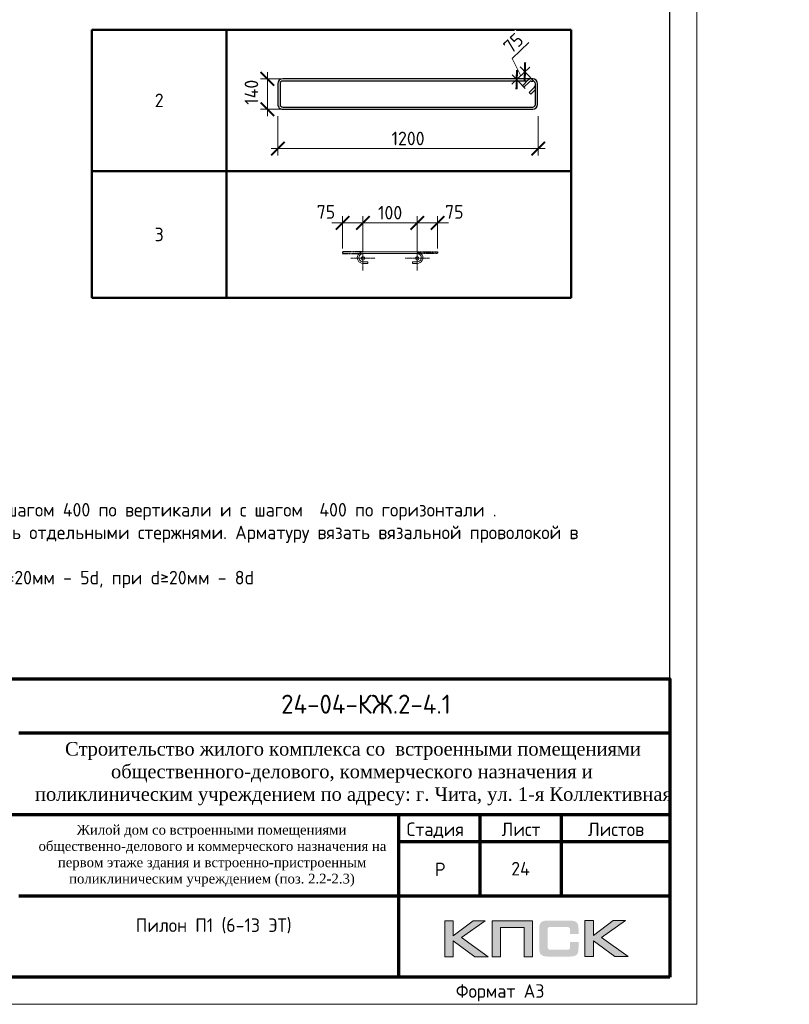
# Model space of a CAD drawing. Header units: millimetres. Extents: x 263826 to 1718326, y -423071 to 70137.
# Tile 119 of 256: x 527311 to 541498, y -265573 to -247428. Entities that reach past the tile are written whole.
import ezdxf
from ezdxf.enums import TextEntityAlignment as Align

# ---------------------------------------------------------------- set-up
doc = ezdxf.new("R2010")
doc.units = ezdxf.units.MM
doc.linetypes.add('CENTER2', pattern=[28.575, 19.05, -3.175, 3.175, -3.175])
doc.linetypes.add('GOST2.303 4', pattern=[7, 5, -2, 0])
for name, color, linetype in [('PDF7_Text', 7, 'Continuous'), ('Рамка печать', 7, 'Continuous'), ('ТОЛСТЫЕ_ОСНОВНЫЕ', 6, 'Continuous')]:
    doc.layers.add(name, color=color, linetype=linetype)
for name, color, linetype, lineweight in [('Арм_шпильки', 143, 'Continuous', 18), ('Выноски', 20, 'Continuous', 20), ('Каркасы ригель', 3, 'Continuous', 0), ('Осевая', 10, 'CENTER2', 20), ('подоснова', 151, 'Continuous', 5), ('поз.', 2, 'Continuous', 25), ('размер', 1, 'Continuous', 25), ('РАЗМЕРЫ', 1, 'Continuous', 9), ('Рамка', 7, 'Continuous', 70), ('Текст', 7, 'Continuous', 25), ('ТОНКИЕ', 7, 'Continuous', 9)]:
    doc.layers.add(name, color=color, linetype=linetype, lineweight=lineweight)
doc.styles.add('GOST 2.304', font='CS_Gost2304.shx')
doc.styles.add('GOST-2.304_Type-B', font='GOST_Common.ttf')
doc.styles.add('PDF Times New Roman', font='times.ttf')
doc.styles.add('style1', font='GOST_Common.ttf', dxfattribs={"height": 500})
doc.styles.add('ГОСТ', font='GOST_Common.ttf')
doc.dimstyles.new('мой', dxfattribs={"dimscale": 100, "dimtxt": 2.5, "dimasz": 2.5, "dimexe": 1.25, "dimexo": 0.625, "dimtad": 1, "dimdec": 0, "dimtxsty": 'GOST-2.304_Type-B', "dimblk": 'ARCHTICK', "dimcen": 2.5, "dimdle": 2, "dimaunit": 1, "dimadec": 1, "dimazin": 2, "dimtfac": 1, "dimtdec": 0, "dimtmove": 1, "dimatfit": 3, "dimfxl": 1, "dimtfill": 1, "dimlwd": -1, "dimlwe": -1, "dimarcsym": 0})
doc.dimstyles.new('мой 25', dxfattribs={"dimscale": 100, "dimtxt": 2.5, "dimasz": 2.5, "dimexe": 1.25, "dimexo": 0.625, "dimtad": 1, "dimdec": 0, "dimlfac": 0.5, "dimtxsty": 'GOST-2.304_Type-B', "dimblk": 'ARCHTICK', "dimcen": 2.5, "dimdle": 1.25, "dimaunit": 1, "dimadec": 1, "dimazin": 2, "dimtfac": 1, "dimtdec": 0, "dimtmove": 1, "dimatfit": 3, "dimfxl": 6, "dimfxlon": 1, "dimtfill": 1, "dimlwd": -1, "dimlwe": -1, "dimarcsym": 0})

# ---------------------------------------------------------------- blocks, each defined once
blk = doc.blocks.new('*T758')
at = {"layer": 'Выноски', "color": 0, "linetype": 'ByBlock', "lineweight": 50, "transparency": 16777216}
for p, q in [((0, 0), (8834, 0)), ((0, 0), (0, -4943)), ((2484, 0), (2484, -4943)), ((8834, 0), (8834, -4943)), ((0, -2606), (8834, -2606)), ((0, -4943), (8834, -4943))]:
    blk.add_line(p, q, dxfattribs=at)
at = {"layer": 'Выноски', "color": 0, "transparency": 16777216, "char_height": 250, "width": 2183.67, "attachment_point": 5, "style": 'GOST-2.304_Type-B'}
for s, insert in [('2', (1242, -1303)), ('3', (1242, -3774))]:
    blk.add_mtext(s, dxfattribs=dict(at, insert=insert))
blk = doc.blocks.new('*U57')
for p, q in [((-8, 0), (-7, 7.2)), ((-7, -7.2), (-8, 0)), ((-7, 7.2), (-4.2, 14)), ((-4.2, 14), (0.2, 19.8)), ((0.2, 19.8), (6, 24.2)), ((6, 24.2), (12.8, 27)), ((12.8, 27), (20, 28)), ((44, 28), (20, 28)), ((20, 20), (44, 20)), ((44, 20), (44, 28)), ((262.7, 28), (286.7, 28)), ((262.7, 20), (262.7, 28)), ((286.7, 20), (262.7, 20)), ((293.9, 27), (286.7, 28)), ((300.7, 24.2), (293.9, 27)), ((306.5, 19.8), (300.7, 24.2)), ((310.9, 14), (306.5, 19.8)), ((313.7, 7.2), (310.9, 14)), ((314.7, 0), (313.7, 7.2)), ((-4.2, -14), (-7, -7.2)), ((0.2, -19.8), (-4.2, -14)), ((6, -24.2), (0.2, -19.8)), ((12.8, -27), (6, -24.2)), ((20, -28), (12.8, -27)), ((20, -28), (286.7, -28)), ((286.7, -28), (293.9, -27)), ((293.9, -27), (300.7, -24.2)), ((300.7, -24.2), (306.5, -19.8)), ((306.5, -19.8), (310.9, -14)), ((310.9, -14), (313.7, -7.2)), ((313.7, -7.2), (314.7, 0))]:
    blk.add_line(p, q)
at = {"color": 0, "linetype": 'ByBlock', "lineweight": -2}
for p, q in [((0, 0), (0.7, 5.2)), ((0.7, 5.2), (2.7, 10)), ((2.7, 10), (5.9, 14.1)), ((5.9, 14.1), (10, 17.3)), ((10, 17.3), (14.8, 19.3)), ((14.8, 19.3), (20, 20)), ((291.8, 19.3), (286.7, 20)), ((296.7, 17.3), (291.8, 19.3)), ((300.8, 14.1), (296.7, 17.3)), ((304, 10), (300.8, 14.1)), ((306, 5.2), (304, 10)), ((306.7, 0), (306, 5.2)), ((0.7, -5.2), (0, 0)), ((2.7, -10), (0.7, -5.2)), ((5.9, -14.1), (2.7, -10)), ((10, -17.3), (5.9, -14.1)), ((14.8, -19.3), (10, -17.3)), ((20, -20), (14.8, -19.3)), ((20, -20), (286.7, -20)), ((286.7, -20), (291.8, -19.3)), ((291.8, -19.3), (296.7, -17.3)), ((296.7, -17.3), (300.8, -14.1)), ((300.8, -14.1), (304, -10)), ((304, -10), (306, -5.2)), ((306, -5.2), (306.7, 0))]:
    blk.add_line(p, q, dxfattribs=at)
at = {"style": 'GOST 2.304', "oblique": 15, "flags": 9}
for tag, p in [('ДИАМЕТР', (117.8, -62.2)), ('ДЛИНА', (118.1, -72.5)), ('ПОЗИЦИЯ', (118, -56.6)), ('КЛАСС', (118, -67.8)), ('МАССА', (118.7, -78.2))]:
    blk.add_attdef(tag, p, '', height=2.5, dxfattribs=at)
blk = doc.blocks.new('_ArchTick')
at = {"color": 0, "linetype": 'ByBlock', "const_width": 0.15}
blk.add_lwpolyline([(-0.5, -0.5), (0.5, 0.5)], dxfattribs=at)
blk = doc.blocks.new('*D755')
at = {"layer": 'DEFPOINTS', "color": 0, "transparency": 16777216}
for p in [(534639, -251173), (533639, -251710), (534639, -251709)]:
    blk.add_point(p, dxfattribs=at)
at = {"layer": 'РАЗМЕРЫ', "color": 0, "linetype": 'Continuous', "transparency": 16777216}
for p, q in [((533639, -251647), (533639, -251048)), ((534639, -251647), (534639, -251048)), ((533439, -251173), (534839, -251173))]:
    blk.add_line(p, q, dxfattribs=at)
at = {"layer": 'РАЗМЕРЫ', "color": 0, "transparency": 16777216, "xscale": 250, "yscale": 250, "zscale": 250, "rotation": 180}
blk.add_blockref('_ArchTick', (533639, -251173), dxfattribs=at)
at = {"layer": 'РАЗМЕРЫ', "color": 0, "transparency": 16777216, "xscale": 250, "yscale": 250, "zscale": 250}
blk.add_blockref('_ArchTick', (534639, -251173), dxfattribs=at)
at = {"layer": 'РАЗМЕРЫ', "color": 0, "lineweight": 0, "transparency": 16777216, "insert": (534139, -250985), "char_height": 250, "attachment_point": 5, "style": 'GOST-2.304_Type-B', "bg_fill": 3, "box_fill_scale": 1.1, "bg_fill_color": 256, "bg_fill_true_color": 13158600, "bg_fill_transparency": 0}
blk.add_mtext('100', dxfattribs=at)
blk = doc.blocks.new('*D778')
at = {"layer": 'DEFPOINTS', "color": 0, "transparency": 16777216}
for p in [(533263, -251173), (533263, -251709), (533639, -251710)]:
    blk.add_point(p, dxfattribs=at)
at = {"layer": 'РАЗМЕРЫ', "color": 0, "linetype": 'Continuous', "transparency": 16777216}
for p, q in [((533263, -251647), (533263, -251048)), ((533639, -251647), (533639, -251048)), ((533839, -251173), (533063, -251173))]:
    blk.add_line(p, q, dxfattribs=at)
at = {"layer": 'РАЗМЕРЫ', "color": 0, "transparency": 16777216, "xscale": 250, "yscale": 250, "zscale": 250}
blk.add_blockref('_ArchTick', (533639, -251173), dxfattribs=at)
at = {"layer": 'РАЗМЕРЫ', "color": 0, "lineweight": 0, "transparency": 16777216, "insert": (532956, -250971), "char_height": 250, "attachment_point": 5, "style": 'GOST-2.304_Type-B', "bg_fill": 3, "box_fill_scale": 1.1, "bg_fill_color": 256, "bg_fill_true_color": 13158600, "bg_fill_transparency": 0}
blk.add_mtext('75', dxfattribs=at)
at = {"layer": 'РАЗМЕРЫ', "color": 0, "transparency": 16777216, "xscale": 250, "yscale": 250, "zscale": 250, "rotation": 180}
blk.add_blockref('_ArchTick', (533263, -251173), dxfattribs=at)
blk = doc.blocks.new('*D779')
at = {"layer": 'DEFPOINTS', "color": 0, "transparency": 16777216}
for p in [(535015, -251173), (534639, -251710), (535015, -251709)]:
    blk.add_point(p, dxfattribs=at)
at = {"layer": 'РАЗМЕРЫ', "color": 0, "linetype": 'Continuous', "transparency": 16777216}
for p, q in [((534639, -251647), (534639, -251048)), ((535015, -251647), (535015, -251048)), ((534439, -251173), (535215, -251173))]:
    blk.add_line(p, q, dxfattribs=at)
at = {"layer": 'РАЗМЕРЫ', "color": 0, "transparency": 16777216, "xscale": 250, "yscale": 250, "zscale": 250, "rotation": 180}
blk.add_blockref('_ArchTick', (534639, -251173), dxfattribs=at)
at = {"layer": 'РАЗМЕРЫ', "color": 0, "lineweight": 0, "transparency": 16777216, "insert": (535322, -250971), "char_height": 250, "attachment_point": 5, "style": 'GOST-2.304_Type-B', "bg_fill": 3, "box_fill_scale": 1.1, "bg_fill_color": 256, "bg_fill_true_color": 13158600, "bg_fill_transparency": 0}
blk.add_mtext('75', dxfattribs=at)
at = {"layer": 'РАЗМЕРЫ', "color": 0, "transparency": 16777216, "xscale": 250, "yscale": 250, "zscale": 250}
blk.add_blockref('_ArchTick', (535015, -251173), dxfattribs=at)
blk = doc.blocks.new('*U58')
at = {"color": 0, "linetype": 'ByBlock', "lineweight": -2}
for p, q in [((108.8, 1198.9), (12.5, 1198.9)), ((-10, 1176.4), (-10, 12.5)), ((-10, 1169.4), (-10, 1176.4)), ((22, 1128), (-3.4, 1153.5)), ((0, 1169.4), (0, 1176.4)), ((0, 1150.1), (0, 12.5)), ((3.7, 1160.6), (29.1, 1135.1)), ((108.8, 1188.9), (12.5, 1188.9)), ((53.8, 1159.8), (28.3, 1185.2)), ((38.8, 1188.9), (60.9, 1166.9)), ((60.9, 1166.9), (53.8, 1159.8)), ((121.3, 12.5), (121.3, 1176.4)), ((131.3, 12.5), (131.3, 1176.4)), ((29.1, 1135.1), (22, 1128)), ((12.5, 0), (108.8, 0)), ((12.5, -10), (108.8, -10))]:
    blk.add_line(p, q, dxfattribs=at)
for centre, radius, start, end in [((12.5, 1176.4), 22.5, 90, 180), ((108.8, 1176.4), 22.5, 0, 90), ((12.5, 1169.4), 22.5, 180, 225), ((12.5, 1176.4), 12.5, 90, 180), ((12.5, 1169.4), 12.5, 180, 225), ((19.5, 1176.4), 12.5, 45, 90), ((108.8, 1176.4), 12.5, 0, 90), ((12.5, 12.5), 22.5, 180, 270), ((12.5, 12.5), 12.5, 180, 270), ((108.8, 12.5), 12.5, 270, 0), ((108.8, 12.5), 22.5, 270, 0)]:
    blk.add_arc(centre, radius, start, end, dxfattribs=at)
at = {"style": 'GOST 2.304', "oblique": 15, "flags": 9}
for tag, p in [('ДИАМЕТР', (-52.8, -63)), ('КЛАСС', (-53, -68.7)), ('ДЛИНА', (-52.5, -73.8)), ('ПОЗИЦИЯ', (-52.3, -58)), ('МАССА', (-52.3, -78.3))]:
    blk.add_attdef(tag, p, '', height=2.5, dxfattribs=at)
blk = doc.blocks.new('*D766')
at = {"layer": 'DEFPOINTS', "color": 0, "lineweight": 0, "transparency": 16777216}
for p in [(532070, -248850), (536870, -248988), (532070, -249804)]:
    blk.add_point(p, dxfattribs=at)
at = {"layer": 'РАЗМЕРЫ', "color": 0, "linetype": 'Continuous', "transparency": 16777216}
for p, q in [((532070, -249204), (532070, -249929)), ((536870, -249204), (536870, -249929)), ((536995, -249804), (531945, -249804))]:
    blk.add_line(p, q, dxfattribs=at)
at = {"layer": 'РАЗМЕРЫ', "color": 0, "transparency": 16777216, "xscale": 250, "yscale": 250, "zscale": 250, "rotation": 180}
blk.add_blockref('_ArchTick', (532070, -249804), dxfattribs=at)
at = {"layer": 'РАЗМЕРЫ', "color": 0, "transparency": 16777216, "xscale": 250, "yscale": 250, "zscale": 250}
blk.add_blockref('_ArchTick', (536870, -249804), dxfattribs=at)
at = {"layer": 'РАЗМЕРЫ', "color": 0, "lineweight": 0, "transparency": 16777216, "insert": (534470, -249617), "char_height": 250, "attachment_point": 5, "style": 'GOST-2.304_Type-B', "bg_fill": 3, "box_fill_scale": 1.1, "bg_fill_color": 256, "bg_fill_true_color": 13158600, "bg_fill_transparency": 0}
blk.add_mtext('1200', dxfattribs=at)
blk = doc.blocks.new('*D784')
at = {"layer": 'DEFPOINTS', "color": 0, "lineweight": 0, "transparency": 16777216}
for p in [(531876, -248518), (533385, -248518), (533040, -249078)]:
    blk.add_point(p, dxfattribs=at)
at = {"layer": 'РАЗМЕРЫ', "color": 0, "linetype": 'Continuous', "transparency": 16777216}
for p, q in [((531876, -249203), (531876, -248393)), ((532476, -248518), (531751, -248518)), ((532476, -249078), (531751, -249078))]:
    blk.add_line(p, q, dxfattribs=at)
at = {"layer": 'РАЗМЕРЫ', "color": 0, "lineweight": 0, "transparency": 16777216, "insert": (531583, -248766), "char_height": 250, "attachment_point": 5, "rotation": 90, "style": 'GOST-2.304_Type-B', "bg_fill": 3, "box_fill_scale": 1.1, "bg_fill_color": 256, "bg_fill_true_color": 13158600, "bg_fill_transparency": 0}
blk.add_mtext('140', dxfattribs=at)
at = {"layer": 'РАЗМЕРЫ', "color": 0, "transparency": 16777216, "xscale": 250, "yscale": 250, "zscale": 250}
for p, rotation in [((531876, -248518), 90), ((531876, -249078), 270)]:
    blk.add_blockref('_ArchTick', p, dxfattribs=dict(at, rotation=rotation))
blk = doc.blocks.new('*U46')
at = {"layer": 'ТОЛСТЫЕ_ОСНОВНЫЕ', "color": 6}
blk.add_lwpolyline([(20, 5), (415, 5), (415, 292), (20, 292)], close=True, dxfattribs=at)
at = {"layer": 'ТОНКИЕ'}
blk.add_lwpolyline([(0, 0), (420, 0), (420, 297), (0, 297)], close=True, dxfattribs=at)
at = {"layer": 'Текст', "style": 'style1'}
blk.add_text('Формат А3', height=2.5, dxfattribs=at).set_placement((375.57, 1.2))
blk = doc.blocks.new('штамп кж1.1')
at = {"layer": 'Рамка печать', "lineweight": 20}
h = blk.add_hatch(color=0, dxfattribs=at)
h.paths.add_polyline_path([(419458, -85094), (419234, -85094), (418867, -85370), (418867, -85094), (418712, -85094), (418712, -85757), (418867, -85757), (418867, -85466), (419264, -85757), (419512, -85757), (419019, -85406)])
h.paths.add_polyline_path([(419737, -85219), (420175, -85219), (420175, -85757), (420329, -85757), (420329, -85094), (420165, -85094), (419583, -85094), (419583, -85251), (419583, -85757), (419737, -85757)])
h.paths.add_polyline_path([(421451, -85091), (421295, -85091), (421295, -85754), (421451, -85754), (421451, -85462), (421847, -85754), (422095, -85754), (421602, -85403), (422041, -85091), (421818, -85091), (421451, -85367)])
blk.add_hatch(color=204, dxfattribs=at).paths.add_polyline_path([(421166, -85165), (421164, -85157), (421161, -85151), (421158, -85145), (421154, -85139), (421151, -85134), (421147, -85129), (421143, -85124), (421139, -85120), (421133, -85117), (421128, -85113), (421122, -85109), (421115, -85107), (421108, -85104), (421100, -85101), (421093, -85099), (421075, -85096), (421056, -85093), (421035, -85092), (421012, -85091), (420617, -85091), (420594, -85092), (420573, -85093), (420553, -85096), (420536, -85099), (420528, -85102), (420521, -85104), (420514, -85107), (420508, -85110), (420502, -85113), (420496, -85117), (420491, -85120), (420486, -85124), (420482, -85129), (420478, -85134), (420474, -85139), (420471, -85145), (420468, -85151), (420466, -85158), (420463, -85165), (420461, -85172), (420457, -85188), (420455, -85206), (420453, -85226), (420453, -85248), (420453, -85596), (420453, -85618), (420455, -85638), (420457, -85656), (420461, -85673), (420463, -85680), (420466, -85687), (420468, -85694), (420471, -85700), (420474, -85705), (420478, -85711), (420482, -85716), (420486, -85720), (420491, -85725), (420496, -85728), (420502, -85731), (420508, -85735), (420514, -85738), (420521, -85740), (420528, -85743), (420536, -85745), (420553, -85749), (420573, -85751), (420594, -85753), (420617, -85754), (421012, -85754), (421035, -85753), (421056, -85752), (421075, -85749), (421092, -85746), (421100, -85743), (421108, -85741), (421115, -85738), (421122, -85735), (421128, -85732), (421133, -85728), (421139, -85725), (421143, -85720), (421147, -85716), (421151, -85711), (421154, -85706), (421158, -85700), (421161, -85694), (421164, -85688), (421166, -85680), (421169, -85673), (421172, -85656), (421175, -85639), (421176, -85618), (421177, -85596), (421177, -85487), (421022, -85487), (421022, -85576), (421022, -85582), (421021, -85588), (421020, -85594), (421019, -85599), (421017, -85604), (421015, -85608), (421012, -85612), (421008, -85616), (421005, -85619), (421001, -85622), (420996, -85624), (420991, -85626), (420987, -85627), (420981, -85628), (420974, -85628), (420968, -85629), (420649, -85629), (420644, -85628), (420639, -85628), (420635, -85626), (420631, -85624), (420627, -85621), (420624, -85618), (420620, -85615), (420617, -85611), (420615, -85607), (420613, -85603), (420611, -85598), (420609, -85593), (420607, -85584), (420607, -85574), (420607, -85256), (420607, -85250), (420607, -85245), (420609, -85240), (420610, -85235), (420611, -85231), (420613, -85228), (420616, -85225), (420619, -85221), (420622, -85218), (420626, -85216), (420630, -85214), (420634, -85212), (420639, -85211), (420643, -85210), (420649, -85210), (420654, -85210), (420968, -85210), (420974, -85210), (420981, -85210), (420986, -85212), (420991, -85213), (420996, -85215), (421000, -85217), (421004, -85220), (421008, -85223), (421011, -85227), (421014, -85231), (421017, -85235), (421019, -85240), (421020, -85245), (421021, -85250), (421022, -85257), (421022, -85263), (421022, -85336), (421177, -85336), (421177, -85248), (421176, -85226), (421175, -85206), (421172, -85188), (421168, -85172)])
at = {"layer": 'Рамка', "color": 7}
for p, q in [((410858, -81634), (422858, -81634)), ((404358, -83134), (422858, -83134)), ((419358, -83134), (419358, -84634)), ((420858, -83134), (420858, -84634)), ((417858, -83634), (422858, -83634)), ((417858, -83634), (422858, -83634)), ((410858, -84634), (422858, -84634))]:
    blk.add_line(p, q, dxfattribs=at)
at = {"layer": 'Рамка'}
blk.add_line((417858, -83134), (417858, -86134), dxfattribs=at)
blk.add_lwpolyline([(422858, -86134), (404358, -86134), (404358, -80634), (422858, -80634)], close=True, dxfattribs=at)
at = {"layer": 'Рамка печать', "color": 0, "lineweight": 20}
for points in [[(418712, -85757), (418712, -85094), (418867, -85094), (418867, -85370), (419234, -85094), (419458, -85094), (419019, -85406), (419512, -85757), (419264, -85757), (418867, -85466), (418867, -85757), (418712, -85757)], [(419737, -85757), (419737, -85219), (420175, -85219), (420175, -85757), (420329, -85757), (420329, -85094), (420165, -85094), (419583, -85094), (419583, -85251), (419583, -85757), (419737, -85757)], [(421295, -85754), (421295, -85091), (421451, -85091), (421451, -85367), (421818, -85091), (422041, -85091), (421602, -85403), (422095, -85754), (421847, -85754), (421451, -85462), (421451, -85754), (421295, -85754)]]:
    blk.add_lwpolyline(points, close=True, dxfattribs=at)
at = {"layer": 'PDF7_Text', "insert": (410912, -84467), "char_height": 180, "width": 6881.02, "attachment_point": 7, "style": 'PDF Times New Roman'}
blk.add_mtext('\\pi1015.18152;Жилой дом со встроенными помещениями \\P\\pi311.27381;общественно-делового и коммерческого назначения на \\P\\pi667.38051;первом этаже здания и встроенно-пристроенным \\P\\pi874.76335;поликлиническим учреждением (поз. 2.2-2.3)', dxfattribs=at)
at = {"layer": 'Текст', "color": 7, "style": 'ГОСТ'}
blk.add_text('24-04-КЖ.2-4.1', height=350, dxfattribs=at).set_placement((417259, -81103), align=Align.MIDDLE_CENTER)
for s, p in [('Стадия', (418009, -83534)), ('Лист', (419758, -83534)), ('Листов', (421350, -83534)), ('Р', (418530, -84272))]:
    blk.add_text(s, height=250, dxfattribs=at).set_placement(p)
at = {"layer": 'Текст', "color": 7, "insert": (411117, -81801), "char_height": 250, "attachment_point": 1, "style": 'ГОСТ'}
blk.add_mtext_dynamic_manual_height_columns('\\pi594.35517;{\\fTimes New Roman|b0|i0|c204|p18;\\C256;Строительство жилого комплекса со  встроенными помещениями \\P\\pi1441.86779;общественного-делового, коммерческого назначения и \\P\\pi41.3631;поликлиническим учреждением по адресу: г. Чита, ул. 1-я Коллективная}', width=11543.07, gutter_width=12.5, heights=[0], dxfattribs=at)
blk = doc.blocks.new('*T759')
at = {"layer": 'Каркасы ригель', "color": 0, "linetype": 'ByBlock', "lineweight": -2, "transparency": 16777216}
for p, q in [((0, 0), (1500, 0)), ((0, -1000), (1500, -1000))]:
    blk.add_line(p, q, dxfattribs=at)
at = {"layer": 'Каркасы ригель', "color": 0, "linetype": 'ByBlock', "lineweight": 50, "transparency": 16777216}
for p, q in [((0, 0), (0, -1000)), ((1500, 0), (1500, -1000))]:
    blk.add_line(p, q, dxfattribs=at)
at = {"layer": 'Каркасы ригель', "color": 0, "linetype": 'Continuous', "lineweight": 0, "transparency": 16777216, "insert": (750, -500), "char_height": 250, "width": 1000, "attachment_point": 5, "style": 'ГОСТ'}
blk.add_mtext('24', dxfattribs=at)
blk = doc.blocks.new('*D1705')
at = {"layer": 'DEFPOINTS', "color": 0, "lineweight": 0, "transparency": 16777216}
for p in [(536624, -248389), (536673, -248744), (536824, -248600)]:
    blk.add_point(p, dxfattribs=at)
at = {"layer": 'РАЗМЕРЫ', "color": 0, "linetype": 'Continuous', "transparency": 16777216}
for p, q in [((536387, -248141), (536694, -247849)), ((536549, -248461), (536387, -248141)), ((536382, -248619), (536715, -248303)), ((536781, -248554), (536538, -248298)), ((536630, -248698), (536387, -248443))]:
    blk.add_line(p, q, dxfattribs=at)
at = {"layer": 'РАЗМЕРЫ', "color": 0, "transparency": 16777216, "xscale": 250, "yscale": 250, "zscale": 250}
for p, rotation in [((536624, -248389), 43.53873592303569), ((536473, -248533), 223.5387359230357)]:
    blk.add_blockref('_ArchTick', p, dxfattribs=dict(at, rotation=rotation))
at = {"layer": 'РАЗМЕРЫ', "color": 0, "transparency": 16777216, "insert": (536411, -247859), "char_height": 250, "attachment_point": 5, "rotation": 43.5387, "style": 'GOST-2.304_Type-B', "bg_fill": 3, "box_fill_scale": 1.1, "bg_fill_color": 256, "bg_fill_true_color": 13158600, "bg_fill_transparency": 0}
blk.add_mtext('75', dxfattribs=at)

msp = doc.modelspace()

# ---------------------------------------------------------------- linework, layer by layer
at = {"layer": 'Осевая', "ltscale": 0.1}
for p, q in [((533863.3177, -251825.70445, 3100), (533415.04869, -251825.70445, 3100)), ((534863.26043, -251825.70445, 3100), (534414.99142, -251825.70445, 3100))]:
    msp.add_line(p, q, dxfattribs=at)

# ---------------------------------------------------------------- block references
for name, p in [('*T758', (528640.36293, -247611.88202, 3100)), ('*T759', (535793.54168, -262573.15111, 3100))]:
    msp.add_blockref(name, p)
at = {"lineweight": 30, "xscale": 3.959999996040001, "yscale": 3.959999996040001, "zscale": 3.959999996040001, "rotation": 269.9999999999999}
msp.add_blockref('*U58', (532110.02944, -248557.85683, 3100), dxfattribs=at)
at = {"layer": 'Арм_шпильки', "color": 3, "xscale": 3.75, "yscale": 3.75, "zscale": 3.75, "rotation": 180}
msp.add_blockref('*U57', (534714.15456, -251814.08495, 3100), dxfattribs=at)
at = {"layer": 'размер'}
for p in [(72562.48214, -178938.92976, 3100), (116435.21723, -178938.92976, 3100)]:
    msp.add_blockref('штамп кж1.1', p, dxfattribs=at)

# ---------------------------------------------------------------- texts
at = {"ltscale": 100, "insert": (521291.13242, -255917.83127, 3100), "char_height": 250, "width": 17398.1240905, "attachment_point": 1, "style": 'GOST-2.304_Type-B'}
msp.add_mtext('\\pi-750,l750,t750,5000;1.^IОбщие примечания см. лист 1\\P2.^IШпильки поз.3 устанавливать с шагом 400 по вертикали и с шагом  400 по горизонтали .\\P3.^IАрмирование пилонов  выполнять отдельными стержнями. Арматуру вязать вязальной проволокой в каждом пересечении.\\P{\\C7;4.^IДиаметр оправки стержня при d<20мм - 5d, при d≥20мм - 8d}', dxfattribs=at)
at = {"layer": 'Текст', "color": 7, "char_height": 250, "attachment_point": 1, "style": 'ГОСТ'}
for s, insert in [('\\pi3500;{\\C0;\\P\\pi1309.09091;План пилонов} 6-13-го этажа{\\H1.83333x; }', (483420.8066, -263573.15111, 3100)), ('\\pi3500;{\\C256;\\P\\pi2159.09091;Пилон П1 (6-13 ЭТ)}', (527293.54168, -263573.15111, 3100))]:
    msp.add_mtext_dynamic_manual_height_columns(s, width=7000, gutter_width=12.5, heights=[1500], dxfattribs=dict(at, insert=insert))

# ---------------------------------------------------------------- next in the draw order: dimensions: what is measured, and where the dimension line sits
at = {"layer": 'РАЗМЕРЫ', "color": 146, "lineweight": 0, "true_color": 0x006272}
dim = msp.add_linear_dim(base=(532070.42944, -249804.38755, 3100), p1=(536869.61669, -248988.04, 3100), p2=(532070.42944, -248850.0379, 3100), dimstyle='мой 25', override={"dimlfac": 0.25}, dxfattribs=at)
dim.commit()
dim.dimension.update_dxf_attribs({"geometry": '*D766', "text_midpoint": (534470.02307, -249616.88755, 3100)})
dim = msp.add_linear_dim(base=(534639.15456, -251172.55374, 3100), p1=(533639.18319, -251709.84117, 3100), p2=(534639.15456, -251709.08495, 3100), text='100', dimstyle='мой', dxfattribs=at)
dim.commit()
dim.dimension.update_dxf_attribs({"geometry": '*D755', "text_midpoint": (534139.16887, -250985.05374, 3100)})

# ---------------------------------------------------------------- next in the draw order: linework, layer by layer
at = {"layer": 'поз.', "linetype": 'GOST2.303 4', "ltscale": 0.4, "elevation": 3100}
for points in [[(533639.15456, -251709.08495), (533263.15456, -251709.08495), (533263.15456, -251739.08495), (533637.87679, -251739.25317)], [(534639.15456, -251709.08495), (535015.15456, -251709.08495), (535015.15456, -251739.08495), (534640.43233, -251739.25317)]]:
    msp.add_lwpolyline(points, dxfattribs=at)

# ---------------------------------------------------------------- next in the draw order: dimensions: what is measured, and where the dimension line sits
at = {"layer": 'РАЗМЕРЫ', "color": 146, "lineweight": 0}
dim = msp.add_linear_dim(base=(531875.80528, -248518.25683, 3100), p1=(533039.75295, -249077.64845, 3100), p2=(533385.49005, -248518.25683, 3100), angle=90, dimstyle='мой 25', override={"dimlfac": 0.25}, dxfattribs=at)
dim.commit()
dim.dimension.update_dxf_attribs({"geometry": '*D784', "text_midpoint": (531770.64099, -248766.40335, 3100), "dimtype": 160})

# ---------------------------------------------------------------- next in the draw order: dimensions: what is measured, and where the dimension line sits
dim = msp.add_linear_dim(base=(533263.15456, -251172.55374, 3100), p1=(533639.18319, -251709.84117, 3100), p2=(533263.15456, -251709.08495, 3100), text='75', dimstyle='мой', dxfattribs=at)
dim.commit()
dim.dimension.update_dxf_attribs({"geometry": '*D778', "text_midpoint": (532956.31114, -251158.30195, 3100), "dimtype": 160})
dim = msp.add_linear_dim(base=(535015.15456, -251172.55374, 3100), p1=(534639.12592, -251709.84117, 3100), p2=(535015.15456, -251709.08495, 3100), angle=180, text='75', dimstyle='мой', dxfattribs=at)
dim.commit()
dim.dimension.update_dxf_attribs({"geometry": '*D779', "text_midpoint": (535321.99797, -251158.30195, 3100), "dimtype": 160})

# ---------------------------------------------------------------- next in the draw order: linework, layer by layer
at = {"layer": 'Осевая', "ltscale": 0.1}
for p, q in [((533639.18319, -251601.56994, 3100), (533639.18319, -252049.83895, 3100)), ((534639.12592, -251601.56994, 3100), (534639.12592, -252049.83895, 3100))]:
    msp.add_line(p, q, dxfattribs=at)
at = {"layer": 'подоснова'}
for centre in [(533639.18319, -251825.70445, 3100), (534639.12592, -251825.70445, 3100)]:
    msp.add_circle(centre, 31.98713, dxfattribs=at)

# ---------------------------------------------------------------- next in the draw order: block references
at = {"xscale": 100, "yscale": 100, "zscale": 100}
msp.add_blockref('*U46', (497793.54168, -265573.15111, 3100), dxfattribs=at)

# ---------------------------------------------------------------- next in the draw order: dimensions: what is measured, and where the dimension line sits
at = {"layer": 'РАЗМЕРЫ', "color": 146, "true_color": 0x006272}
dim = msp.add_aligned_dim(p1=(536672.82764, -248743.63288), p2=(536824.45798, -248599.5461), distance=290.31811, text='75', dimstyle='мой 25', override={"dimlfac": 0.25}, dxfattribs=at)
dim.commit()
dim.dimension.update_dxf_attribs({"geometry": '*D1705', "text_midpoint": (536302.7729, -247961.93759)})

doc.saveas('drawing.dxf')
